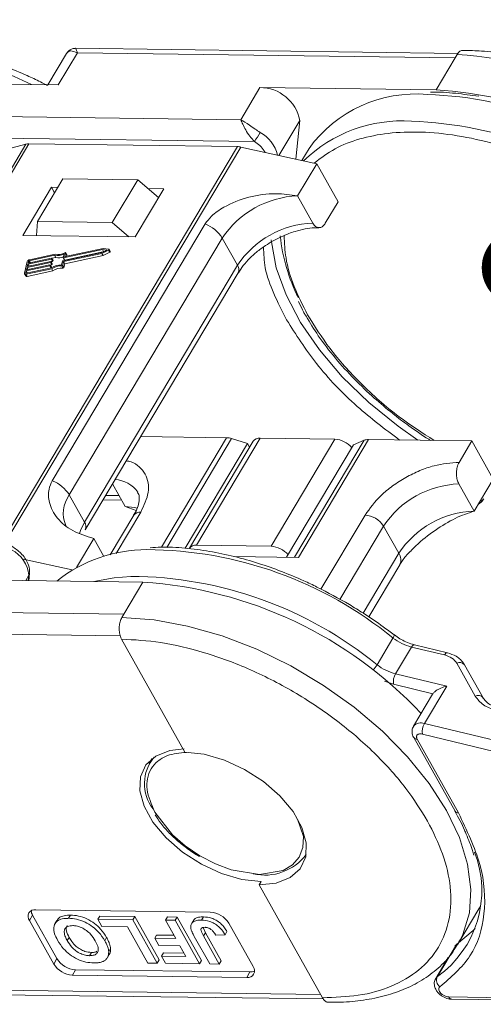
# Model space of a CAD drawing. Header units: millimetres. Extents: x 3104 to 4027, y -212 to 440.
# Tile 37 of 39: x 3854 to 3884, y 248 to 313. Entities that reach past the tile are written whole.
import ezdxf

# ---------------------------------------------------------------- set-up
doc = ezdxf.new("R2010")
doc.units = ezdxf.units.MM
doc.styles.get("Standard").update_dxf_attribs({"font": '仿宋_GB2312.ttf', "width": 0.8})
doc.dimstyles.new('ISO-25.1', dxfattribs={"dimtxt": 6, "dimasz": 5, "dimexe": 3.5, "dimexo": 0.625, "dimgap": 1.5, "dimtad": 1, "dimtoh": 1, "dimdsep": 46, "dimtxsty": 'Standard', "dimcen": 2.5, "dimadec": 0, "dimazin": 0, "dimtfac": 1, "dimtmove": 0, "dimatfit": 3, "dimfxl": 0, "dimarcsym": 0})

msp = doc.modelspace()

# ---------------------------------------------------------------- linework, layer by layer
at = {"color": 7, "linetype": 'Continuous', "lineweight": 15}
for p, q in [((3856.628, 308.398), (3857.881, 310.503)), ((3882.822, 310.467), (3857.767, 310.798)), ((3857.881, 310.503), (3882.637, 310.177)), ((3857.17, 310.454), (3855.952, 308.407)), ((3882.637, 310.177), (3881.385, 308.072)), ((3882.763, 310.387), (3882.637, 310.177)), ((3843.83, 308.567), (3856.628, 308.398)), ((3869.836, 308.224), (3868.584, 306.12)), ((3881.385, 308.072), (3869.836, 308.224)), ((3868.584, 306.12), (3842.577, 306.462)), ((3871.082, 303.775), (3872.447, 306.068)), ((3872.447, 306.068), (3872.187, 303.53)), ((3869.478, 304.693), (3842.558, 305.048)), ((3854.504, 304.512), (3839.032, 278.518)), ((3839.218, 278.515), (3854.705, 304.535)), ((3850.704, 303.527), (3854.504, 304.512)), ((3868.365, 304.354), (3852.876, 278.33)), ((3853.107, 278.306), (3868.594, 304.326)), ((3854.705, 304.535), (3868.365, 304.354)), ((3868.594, 304.326), (3873.563, 303.225)), ((3873.058, 304.239), (3872.584, 303.442)), ((3873.563, 303.225), (3872.31, 301.12)), ((3873.563, 303.225), (3874.959, 300.731)), ((3856.933, 302.243), (3855.263, 299.436)), ((3861.832, 302.178), (3856.933, 302.243)), ((3860.161, 299.372), (3861.832, 302.178)), ((3861.832, 302.178), (3863.195, 301.012)), ((3856.191, 301.687), (3854.312, 298.529)), ((3856.599, 301.681), (3856.191, 301.687)), ((3856.191, 301.687), (3856.39, 301.33)), ((3861.659, 298.432), (3863.539, 301.59)), ((3863.539, 301.59), (3862.504, 301.603)), ((3873.308, 299.339), (3872.31, 301.12)), ((3874.124, 299.328), (3874.959, 300.731)), ((3855.263, 299.436), (3855.208, 298.518)), ((3860.161, 299.372), (3855.263, 299.436)), ((3866.256, 299.286), (3856.234, 282.447)), ((3861.253, 298.438), (3860.161, 299.372)), ((3854.312, 298.529), (3861.659, 298.432)), ((3857.352, 281.518), (3867.374, 298.357)), ((3868.372, 296.576), (3867.374, 298.357)), ((3859.529, 297.607), (3856.974, 297.058)), ((3859.561, 297.674), (3857.074, 297.14)), ((3859.483, 297.417), (3859.805, 297.576)), ((3859.485, 297.357), (3859.923, 297.574)), ((3859.805, 297.576), (3859.529, 297.607)), ((3859.602, 297.476), (3859.529, 297.607)), ((3859.937, 297.632), (3859.561, 297.674)), ((3859.923, 297.574), (3860.003, 297.432)), ((3860.035, 297.48), (3859.955, 297.623)), ((3856.173, 296.976), (3854.636, 296.645)), ((3854.651, 296.709), (3856.188, 297.039)), ((3856.386, 297.232), (3854.731, 296.876)), ((3856.428, 297.301), (3854.746, 296.94)), ((3856.252, 296.833), (3856.173, 296.976)), ((3856.205, 297.028), (3856.198, 296.996)), ((3856.277, 296.854), (3856.198, 296.996)), ((3856.284, 296.892), (3856.204, 297.035)), ((3856.205, 297.034), (3856.466, 297.09)), ((3856.285, 296.885), (3856.205, 297.028)), ((3856.466, 297.09), (3856.386, 297.232)), ((3856.929, 296.868), (3859.483, 297.417)), ((3856.957, 297.069), (3857.015, 297.314)), ((3856.957, 297.062), (3857.037, 296.92)), ((3857.054, 296.915), (3856.974, 297.058)), ((3856.977, 296.818), (3859.485, 297.357)), ((3857.054, 296.915), (3859.557, 297.453)), ((3857.112, 297.38), (3857.057, 297.151)), ((3857.057, 296.676), (3859.565, 297.215)), ((3857.063, 297.14), (3857.057, 297.151)), ((3857.19, 297.251), (3857.11, 297.394)), ((3857.112, 297.38), (3857.192, 297.238)), ((3857.173, 297.161), (3857.192, 297.238)), ((3859.565, 297.215), (3859.485, 297.357)), ((3859.565, 297.215), (3860.003, 297.432)), ((3854.596, 296.817), (3854.414, 296.057)), ((3854.518, 295.989), (3856.2, 296.351)), ((3856.066, 296.532), (3854.529, 296.202)), ((3854.534, 296.053), (3856.189, 296.408)), ((3854.544, 296.265), (3856.081, 296.596)), ((3854.582, 296.424), (3854.544, 296.265)), ((3856.119, 296.754), (3854.582, 296.424)), ((3854.657, 296.29), (3854.582, 296.424)), ((3854.598, 296.487), (3856.135, 296.817)), ((3854.636, 296.645), (3854.598, 296.487)), ((3854.711, 296.511), (3854.636, 296.645)), ((3854.681, 296.836), (3854.651, 296.709)), ((3854.741, 296.728), (3854.681, 296.836)), ((3854.731, 296.876), (3854.806, 296.742)), ((3856.141, 296.398), (3856.066, 296.532)), ((3856.099, 296.584), (3856.091, 296.553)), ((3856.171, 296.41), (3856.091, 296.553)), ((3856.178, 296.449), (3856.098, 296.591)), ((3856.099, 296.59), (3856.199, 296.612)), ((3856.179, 296.442), (3856.099, 296.584)), ((3856.199, 296.612), (3856.119, 296.754)), ((3856.152, 296.806), (3856.144, 296.774)), ((3856.224, 296.632), (3856.144, 296.774)), ((3856.231, 296.671), (3856.151, 296.813)), ((3856.152, 296.812), (3856.252, 296.833)), ((3856.232, 296.664), (3856.152, 296.806)), ((3856.171, 296.41), (3856.179, 296.442)), ((3856.28, 296.208), (3856.2, 296.351)), ((3856.224, 296.632), (3856.232, 296.664)), ((3856.277, 296.854), (3856.285, 296.885)), ((3856.845, 296.603), (3856.904, 296.848)), ((3856.851, 296.532), (3856.93, 296.389)), ((3856.918, 296.573), (3856.977, 296.818)), ((3856.998, 296.431), (3856.918, 296.573)), ((3857.057, 296.676), (3856.977, 296.818)), ((3856.998, 296.431), (3857.057, 296.676)), ((3868.372, 296.576), (3858.349, 279.737)), ((3854.418, 296.016), (3854.498, 295.873)), ((3854.529, 296.202), (3854.499, 296.075)), ((3854.499, 296.075), (3854.511, 296.053)), ((3854.598, 295.847), (3854.518, 295.989)), ((3854.604, 296.068), (3854.529, 296.202)), ((3854.598, 295.847), (3856.28, 296.208)), ((3858.392, 279.236), (3868.414, 296.075)), ((3872.37, 294.193), (3872.635, 293.649)), ((3862.027, 285.343), (3867.657, 285.269)), ((3867.657, 285.269), (3863.388, 278.096)), ((3863.743, 278.08), (3867.989, 285.214)), ((3869.035, 284.897), (3864.945, 278.026)), ((3869.395, 285.039), (3865.219, 278.023)), ((3865.68, 278.224), (3869.856, 285.24)), ((3869.035, 284.897), (3867.989, 285.214)), ((3869.168, 284.658), (3869.035, 284.897)), ((3869.856, 285.24), (3874.754, 285.175)), ((3874.754, 285.175), (3870.578, 278.159)), ((3871.589, 277.439), (3875.974, 284.805)), ((3876.678, 285.099), (3872.114, 277.432)), ((3872.359, 277.428), (3876.952, 285.146)), ((3876.678, 285.099), (3875.974, 284.805)), ((3876.952, 285.146), (3883.735, 285.057)), ((3883.735, 285.057), (3882.899, 283.653)), ((3883.735, 285.057), (3885.131, 282.563)), ((3860.185, 282.248), (3861.019, 280.76)), ((3883.878, 280.458), (3882.881, 282.239)), ((3883.878, 280.458), (3885.131, 282.563)), ((3857.352, 281.518), (3858.349, 279.737)), ((3859.73, 281.483), (3860.62, 281.472)), ((3859.557, 281.193), (3860.785, 281.177)), ((3861.574, 280.192), (3860.032, 277.601)), ((3860.425, 277.689), (3862.034, 280.393)), ((3861.019, 280.76), (3861.727, 280.506)), ((3876.729, 280.199), (3873.84, 275.344)), ((3875.084, 274.67), (3877.945, 279.476)), ((3878.942, 277.695), (3877.945, 279.476)), ((3857.814, 276.765), (3858.947, 278.669)), ((3858.947, 278.669), (3859.608, 277.489)), ((3870.578, 278.159), (3865.68, 278.224)), ((3878.942, 277.695), (3876.608, 273.774)), ((3854.322, 277.312), (3857.528, 276.601)), ((3868.14, 277.484), (3872.359, 277.428)), ((3876.972, 273.526), (3879.006, 276.944)), ((3854.694, 275.897), (3854.744, 276.382)), ((3850.627, 275.951), (3862.175, 275.798)), ((3854.491, 275.9), (3854.699, 276.25)), ((3854.699, 276.25), (3854.663, 275.897)), ((3862.175, 275.798), (3860.923, 273.693)), ((3860.923, 273.693), (3836.166, 274.02)), ((3860.923, 273.693), (3860.797, 273.483)), ((3835.235, 272.618), (3860.692, 272.282)), ((3860.779, 272.069), (3864.927, 264.659)), ((3877.517, 270.386), (3878.561, 272.14)), ((3878.638, 272.341), (3878.633, 272.346)), ((3879.005, 272.094), (3878.65, 272.358)), ((3878.73, 269.795), (3879.774, 271.549)), ((3879.774, 271.549), (3881.935, 271.028)), ((3882.125, 271.174), (3879.964, 271.696)), ((3882.745, 270.48), (3883.954, 268.32)), ((3884.464, 268.225), (3883.254, 270.385)), ((3878.594, 269.105), (3878.001, 269.321)), ((3882.084, 268.986), (3878.73, 269.795)), ((3881.171, 268.483), (3878.594, 269.105)), ((3880.622, 266.531), (3882.084, 268.986)), ((3881.161, 268.468), (3879.909, 266.363)), ((3881.161, 268.468), (3881.171, 268.483)), ((3897.904, 262.362), (3880.622, 266.531)), ((3879.923, 265.613), (3882.629, 260.781)), ((3880.151, 265.506), (3882.856, 260.674)), ((3897.768, 261.672), (3880.486, 265.84)), ((3862.769, 264.234), (3862.581, 263.917)), ((3872.807, 257.831), (3872.87, 257.937)), ((3869.918, 256.177), (3869.793, 255.967)), ((3869.793, 255.967), (3873.941, 248.557)), ((3866.585, 254.17), (3855.155, 254.321)), ((3882.816, 252.064), (3884.194, 254.379)), ((3884.273, 254.517), (3884.194, 254.379)), ((3854.738, 253.619), (3854.947, 253.97)), ((3854.947, 253.97), (3856.542, 251.12)), ((3857.434, 253.973), (3857.308, 253.763)), ((3859.217, 253.702), (3859.343, 253.912)), ((3859.217, 253.702), (3859.483, 253.227)), ((3861.52, 253.671), (3859.217, 253.702)), ((3859.343, 253.912), (3861.645, 253.882)), ((3861.645, 253.882), (3861.52, 253.671)), ((3863.116, 250.821), (3861.52, 253.671)), ((3861.645, 253.882), (3863.241, 251.032)), ((3863.655, 253.643), (3863.78, 253.853)), ((3863.78, 253.853), (3864.408, 253.845)), ((3864.408, 253.845), (3864.283, 253.635)), ((3864.408, 253.845), (3866.004, 250.995)), ((3865.524, 253.68), (3865.398, 253.47)), ((3866.143, 253.859), (3866.017, 253.648)), ((3854.738, 253.619), (3856.333, 250.769)), ((3856.538, 253.623), (3856.413, 253.413)), ((3859.483, 253.227), (3861.158, 253.204)), ((3861.158, 253.204), (3862.488, 250.829)), ((3863.655, 253.643), (3864.33, 252.437)), ((3864.283, 253.635), (3863.655, 253.643)), ((3865.879, 250.785), (3864.283, 253.635)), ((3866.118, 253.161), (3866.269, 252.823)), ((3869.396, 250.597), (3867.8, 253.447)), ((3857.341, 252.514), (3857.215, 252.304)), ((3859.671, 252.298), (3859.796, 252.509)), ((3862.949, 252.455), (3863.074, 252.666)), ((3862.949, 252.455), (3863.215, 251.98)), ((3864.33, 252.437), (3862.949, 252.455)), ((3863.074, 252.666), (3864.211, 252.651)), ((3865.543, 252.573), (3866.549, 250.776)), ((3866.144, 252.612), (3866.269, 252.823)), ((3867.177, 250.768), (3866.144, 252.612)), ((3866.269, 252.823), (3867.302, 250.978)), ((3866.95, 252.657), (3867.558, 252.685)), ((3867.558, 252.685), (3867.683, 252.895)), ((3860.056, 251.786), (3859.93, 251.576)), ((3863.215, 251.98), (3864.596, 251.962)), ((3864.596, 251.962), (3864.985, 251.268)), ((3881.471, 249.942), (3882.724, 252.047)), ((3882.96, 252.321), (3882.816, 252.064)), ((3856.333, 250.769), (3856.542, 251.12)), ((3858.68, 251.315), (3858.805, 251.525)), ((3859.846, 251.185), (3859.971, 251.396)), ((3863.394, 251.289), (3863.519, 251.5)), ((3863.394, 251.289), (3863.66, 250.814)), ((3864.985, 251.268), (3863.394, 251.289)), ((3863.519, 251.5), (3864.865, 251.482)), ((3882.178, 251.199), (3881.362, 249.829)), ((3862.488, 250.829), (3863.116, 250.821)), ((3863.116, 250.821), (3863.241, 251.032)), ((3863.66, 250.814), (3865.879, 250.785)), ((3865.879, 250.785), (3866.004, 250.995)), ((3866.549, 250.776), (3867.177, 250.768)), ((3867.302, 250.978), (3867.177, 250.768)), ((3881.929, 250.943), (3882.024, 250.941)), ((3857.549, 250.046), (3857.757, 250.397)), ((3857.549, 250.046), (3868.978, 249.895)), ((3857.757, 250.397), (3869.187, 250.246)), ((3868.978, 249.895), (3869.187, 250.246)), ((3881.362, 249.828), (3881.471, 249.942)), ((3873.822, 248.771), (3845.918, 249.139)), ((3846.71, 248.835), (3874.006, 248.475)), ((3907.291, 248.28), (3882.212, 248.61)), ((3882.415, 248.461), (3907.782, 248.127))]:
    msp.add_line(p, q, dxfattribs=at)
at = {"color": 7, "linetype": 'Continuous', "lineweight": 15, "flags": 128}
for points in [[(3880.185, 285.103), (3878.895, 286.017), (3876.97, 287.586), (3875.242, 289.266), (3873.746, 291.023), (3872.511, 292.822), (3871.562, 294.628), (3870.917, 296.404), (3870.59, 298.115), (3870.579, 298.233)], [(3859.937, 297.632), (3859.947, 297.63), (3859.953, 297.625), (3859.957, 297.618), (3859.956, 297.609), (3859.952, 297.599), (3859.945, 297.59), (3859.935, 297.581), (3859.923, 297.574)], [(3856.188, 297.039), (3856.192, 297.04), (3856.196, 297.04), (3856.199, 297.039), (3856.202, 297.038), (3856.204, 297.036), (3856.205, 297.034), (3856.206, 297.031), (3856.205, 297.028)], [(3856.974, 297.058), (3856.97, 297.057), (3856.966, 297.057), (3856.963, 297.058), (3856.96, 297.059), (3856.958, 297.061), (3856.957, 297.064), (3856.956, 297.066), (3856.957, 297.069)], [(3857.057, 297.151), (3857.056, 297.148), (3857.057, 297.145), (3857.058, 297.143), (3857.06, 297.141), (3857.063, 297.14), (3857.066, 297.139), (3857.07, 297.139), (3857.074, 297.14)], [(3857.058, 297.396), (3857.069, 297.4), (3857.079, 297.403), (3857.09, 297.404), (3857.098, 297.403), (3857.105, 297.399), (3857.11, 297.394), (3857.112, 297.388), (3857.112, 297.38)], [(3857.192, 297.238), (3857.192, 297.245), (3857.19, 297.251)], [(3860.003, 297.432), (3860.015, 297.439), (3860.025, 297.447), (3860.032, 297.457), (3860.036, 297.466), (3860.036, 297.475), (3860.035, 297.48)], [(3856.081, 296.596), (3856.085, 296.596), (3856.089, 296.596), (3856.093, 296.596), (3856.095, 296.594), (3856.097, 296.592), (3856.099, 296.59), (3856.099, 296.587), (3856.099, 296.584)], [(3856.135, 296.817), (3856.139, 296.818), (3856.142, 296.818), (3856.146, 296.817), (3856.148, 296.816), (3856.151, 296.814), (3856.152, 296.812), (3856.152, 296.809), (3856.152, 296.806)], [(3856.168, 296.404), (3856.17, 296.407), (3856.171, 296.41)], [(3854.518, 295.989), (3854.494, 295.986), (3854.471, 295.986), (3854.452, 295.99), (3854.435, 295.998), (3854.423, 296.009), (3854.415, 296.023), (3854.412, 296.039), (3854.414, 296.057)], [(3854.499, 296.075), (3854.498, 296.069), (3854.499, 296.064), (3854.502, 296.059), (3854.506, 296.056), (3854.511, 296.053), (3854.518, 296.052), (3854.525, 296.052), (3854.534, 296.053)], [(3861.805, 280.653), (3861.623, 280.697), (3861.019, 280.76)], [(3858.349, 279.737), (3858.086, 279.189), (3858.021, 278.983)], [(3854.744, 276.382), (3854.731, 276.322), (3854.699, 276.25)], [(3858.96, 275.841), (3860.299, 276.087), (3861.388, 276.182)], [(3860.797, 273.483), (3862.902, 273.329), (3865.105, 272.925), (3867.363, 272.278), (3869.63, 271.402), (3871.858, 270.314), (3874.004, 269.037), (3876.023, 267.597), (3877.874, 266.023), (3879.519, 264.346), (3880.926, 262.602), (3882.065, 260.826), (3882.913, 259.054), (3883.453, 257.321), (3883.673, 255.663), (3883.571, 254.115), (3883.146, 252.707), (3882.96, 252.321)], [(3879.774, 271.549), (3879.816, 271.611), (3879.859, 271.658), (3879.902, 271.687), (3879.943, 271.698), (3879.964, 271.696)], [(3882.125, 271.174), (3882.104, 271.177), (3882.063, 271.166), (3882.02, 271.136), (3881.977, 271.09), (3881.935, 271.028)], [(3869.918, 256.177), (3868.656, 256.319), (3867.325, 256.706), (3866.004, 257.314), (3864.769, 258.108), (3863.692, 259.044), (3862.835, 260.065), (3862.248, 261.112), (3861.966, 262.126), (3862.005, 263.046), (3862.362, 263.82), (3863.016, 264.402), (3863.931, 264.759), (3864.884, 264.869)], [(3864.927, 264.659), (3866.189, 264.517), (3867.52, 264.131), (3868.841, 263.522), (3870.076, 262.728), (3871.154, 261.793), (3872.01, 260.772), (3872.597, 259.724), (3872.879, 258.71), (3872.841, 257.79), (3872.484, 257.016), (3871.829, 256.434), (3870.914, 256.077), (3869.793, 255.967)], [(3872.297, 260.266), (3872.687, 259.125), (3872.663, 258.41), (3872.424, 257.774), (3871.979, 257.261), (3871.362, 256.898), (3869.822, 256.638), (3867.966, 256.943), (3866.931, 257.328), (3865.901, 257.86), (3864.941, 258.512), (3864.11, 259.238), (3862.956, 260.724), (3862.956, 260.724)], [(3882.724, 252.047), (3883.82, 252.959), (3883.951, 253.098)], [(3882.724, 252.047), (3882.638, 251.967), (3882.615, 251.934)]]:
    msp.add_lwpolyline(points, dxfattribs=at)
at = {"color": 7, "linetype": 'Continuous', "lineweight": 15}
for centre, radius, start, end in [((3844.268, 286.981), 23.921, 63.68222, 87.74889), ((3881.059, 283.158), 27.282, 43.0614, 86.42022), ((3869.856, 305.59), 2.635, 10.46334, 90.43159), ((3879.735, 281.141), 26.982, 50.36006, 86.4947), ((3880.045, 299.182), 8.625, 84.82588, 144.10549), ((3879.873, 281.708), 26.081, 50.9348, 87.91129), ((3879.152, 296.794), 9.246, 86.11186, 134.25055), ((3878.829, 279.954), 26.081, 50.9348, 87.91129), ((3862.372, 309.732), 8.711, 324.66196, 329.24799), ((3868.824, 303.322), 2.212, 12.3939, 62.13915), ((3854.688, 303.773), 0.762, 88.71486, 103.94659), ((3868.343, 303.223), 1.132, 77.19266, 88.88778), ((3872.509, 294.975), 6.148, 91.85146, 146.63211), ((3865.422, 297.143), 2.299, 31.86296, 68.72336), ((3873.506, 293.194), 6.148, 91.85146, 146.63211), ((3882.63, 299.673), 11.515, 185.81468, 206.9661), ((3854.781, 296.744), 0.199, 100.13345, 158.28269), ((3856.167, 297.009), 0.0332, 280.13345, 338.28269), ((3856.59, 298.127), 0.918, 257.21693, 297.64361), ((3856.63, 298.101), 0.825, 255.81963, 301.24295), ((3856.666, 297.93), 0.864, 256.65483, 290.57082), ((3857.049, 296.929), 0.0147, 219.38216, 291.31431), ((3854.743, 296.811), 0.0664, 100.13345, 158.28269), ((3856.06, 296.565), 0.0332, 280.13345, 338.28269), ((3856.114, 296.787), 0.0332, 280.13345, 338.28269), ((3856.17, 296.444), 0.00928, 343.83362, 27.82236), ((3856.827, 295.457), 1.145, 89.11156, 123.86502), ((3856.193, 296.644), 0.0332, 280.13345, 338.28269), ((3856.771, 295.557), 0.978, 85.32254, 125.72777), ((3856.223, 296.666), 0.00928, 343.83362, 27.82236), ((3856.247, 296.866), 0.0332, 280.13345, 338.28269), ((3856.851, 295.415), 0.978, 85.32254, 125.72777), ((3856.276, 296.888), 0.00928, 343.83362, 27.82236), ((3856.856, 296.598), 0.0666, 265.08198, 338.22439), ((3856.934, 296.835), 0.0332, 100.13345, 158.28269), ((3856.936, 296.455), 0.0666, 265.08198, 338.22439), ((3867.986, 296.29), 0.48, 333.29813, 36.49761), ((3854.566, 295.929), 0.0882, 219.38216, 291.31431), ((3867.627, 284.059), 1.21, 72.60466, 88.58202), ((3869.8, 284.74), 0.503, 83.62421, 143.5489), ((3874.662, 283.629), 1.549, 39.39998, 86.5962), ((3876.929, 284.454), 0.692, 88.08646, 111.31749), ((3855.4, 280.305), 2.299, 31.86296, 68.72336), ((3860.266, 280.62), 1.903, 34.29758, 87.55752), ((3883.079, 276.094), 6.148, 91.85146, 146.63211), ((3858.925, 280.33), 1.971, 142.93475, 204.26513), ((3884.19, 281.48), 0.386, 280.55629, 327.76792), ((3861.978, 279.893), 0.503, 83.62421, 143.5489), ((3876.639, 278.665), 1.537, 31.84726, 86.63631), ((3884.076, 274.313), 6.148, 91.85146, 146.63211), ((3857.933, 279.448), 0.506, 336.16518, 34.75455), ((3865.624, 277.724), 0.503, 83.62421, 143.5489), ((3852.645, 276.073), 2.062, 4.91796, 63.30134), ((3862.464, 268.358), 9.578, 90.19003, 128.31957), ((3862.294, 252.211), 25.726, 50.7766, 89.69223), ((3870.476, 276.593), 1.569, 39.72824, 86.26793), ((3878.318, 277.263), 0.759, 335.12688, 34.66887), ((3861.25, 250.457), 25.726, 50.7766, 89.69223), ((3860.41, 248.438), 27.417, 43.1729, 86.30873), ((3878.343, 272.339), 0.295, 317.73122, 0.56961), ((3880.581, 274.743), 3.295, 232.19976, 255.82176), ((3882.943, 270.127), 0.405, 39.60984, 119.20492), ((3875.211, 271.792), 2.701, 319.15957, 328.63949), ((3879.537, 272.989), 3.295, 232.19976, 255.82176), ((3879.675, 269.251), 1.091, 150.04447, 187.67799), ((3884.152, 267.967), 0.405, 39.60982, 119.20492), ((3880.384, 265.943), 0.634, 67.95947, 138.78612), ((3881.567, 265.986), 1.091, 150.04447, 187.67799), ((3880.13, 265.757), 0.252, 215.21711, 274.84263), ((3864.983, 262.589), 2.708, 139.73938, 217.56912), ((3882.835, 260.925), 0.251, 214.93658, 274.86713), ((3870.164, 259.979), 3.384, 257.01538, 323.15311), ((3877.437, 255.594), 6.944, 305.51899, 21.2394), ((3855.08, 253.891), 0.437, 80.0385, 218.45582), ((3855.491, 254.302), 0.637, 183.53369, 211.34635), ((3866.495, 252.636), 1.537, 31.84726, 86.63631), ((3857.848, 251.931), 1.537, 211.84726, 266.63631), ((3857.639, 251.58), 1.537, 211.84726, 266.63631), ((3869.054, 250.325), 0.437, 260.0385, 38.45582), ((3869.219, 250.882), 0.637, 267.14035, 294.94614), ((3881.966, 249.714), 0.545, 155.24274, 232.9685), ((3882.439, 248.707), 0.246, 202.94294, 264.22845)]:
    msp.add_arc(centre, radius, start, end, dxfattribs=at)
for points, knots in [([(3855.92, 308.354), (3855.77, 308.438), (3855.338, 308.677), (3854.409, 309.096), (3853.136, 309.633), (3851.615, 310.162), (3850.035, 310.605), (3848.417, 310.933), (3846.93, 311.131), (3846.02, 311.148), (3845.627, 311.156)], [0, 0, 0, 0, 0.044532, 0.128331, 0.266735, 0.409213, 0.560805, 0.717582, 0.878061, 1, 1, 1, 1]), ([(3857.881, 310.503), (3857.722, 310.566), (3857.475, 310.663), (3857.254, 310.584), (3857.174, 310.454), (3857.139, 310.395)], [0, 0, 0, 0, 0.498413, 0.772928, 1, 1, 1, 1]), ([(3857.765, 310.798), (3857.692, 310.793), (3857.568, 310.784), (3857.36, 310.685), (3857.265, 310.575), (3857.214, 310.515)], [0, 0, 0, 0, 0.389383, 0.666862, 1, 1, 1, 1]), ([(3857.767, 310.791), (3857.766, 310.793), (3857.765, 310.82), (3857.792, 310.726), (3857.851, 310.578), (3857.881, 310.503)], [0, 0, 0, 0, 0.044563, 0.521846, 1, 1, 1, 1]), ([(3883.182, 310.663), (3883.136, 310.663), (3883.025, 310.665), (3882.878, 310.556), (3882.795, 310.435), (3882.763, 310.387)], [0, 0, 0, 0, 0.29921, 0.721934, 1, 1, 1, 1]), ([(3895.127, 306.965), (3894.431, 307.358), (3893.453, 307.911), (3891.966, 308.605), (3890.69, 309.137), (3889.17, 309.667), (3887.59, 310.11), (3885.971, 310.438), (3884.484, 310.635), (3883.575, 310.653), (3883.182, 310.661)], [0, 0, 0, 0, 0.178285, 0.250353, 0.369383, 0.491915, 0.622286, 0.757117, 0.895131, 1, 1, 1, 1]), ([(3884.184, 307.65), (3883.678, 307.722), (3882.623, 307.872), (3881.571, 307.942), (3881.05, 307.914), (3881.028, 307.913)], [0, 0, 0, 0, 0.4691466, 0.9780858, 1, 1, 1, 1]), ([(3868.584, 306.12), (3868.767, 306.013), (3869.053, 305.848), (3869.503, 305.517), (3869.747, 305.352), (3869.858, 305.278)], [0, 0, 0, 0, 0.498413, 0.772928, 1, 1, 1, 1]), ([(3869.478, 304.693), (3869.375, 304.802), (3869.158, 305.034), (3868.905, 305.445), (3868.705, 305.831), (3868.624, 306.023), (3868.584, 306.12)], [0, 0, 0, 0, 0.23435, 0.498195, 0.748869, 1, 1, 1, 1]), ([(3873.4, 303.277), (3873.837, 303.609), (3874.695, 304.26), (3876.355, 304.897), (3878.241, 305.273), (3880.389, 305.355), (3882.763, 305.121), (3885.281, 304.561), (3887.843, 303.691), (3890.343, 302.549), (3892.705, 301.209), (3894.127, 300.171), (3894.824, 299.663)], [0, 0, 0, 0, 0.0997786, 0.1957797, 0.2917808, 0.3915594, 0.4940254, 0.5978899, 0.7017543, 0.8042203, 0.9039989, 1, 1, 1, 1]), ([(3870.175, 303.976), (3870.158, 304.013), (3870.09, 304.163), (3869.851, 304.424), (3869.6, 304.605), (3869.478, 304.693)], [0, 0, 0, 0, 0.142722, 0.582056, 1, 1, 1, 1]), ([(3872.31, 301.12), (3871.841, 301.191), (3870.814, 301.345), (3869.096, 301.102), (3867.649, 300.529), (3866.691, 299.875), (3866.383, 299.458), (3866.256, 299.286)], [0, 0, 0, 0, 0.219162, 0.4791659, 0.7354888, 0.890617, 1, 1, 1, 1]), ([(3870.716, 298.179), (3871.054, 298.35), (3871.529, 298.591), (3872.236, 298.829), (3872.808, 298.968), (3873.339, 299.043), (3873.61, 299.033), (3873.702, 299.03)], [0, 0, 0, 0, 0.329174, 0.461516, 0.675703, 0.889596, 1, 1, 1, 1]), ([(3874.124, 299.328), (3874.073, 299.257), (3873.97, 299.115), (3873.776, 299.028), (3873.58, 299.05), (3873.418, 299.166), (3873.339, 299.29), (3873.308, 299.339)], [0, 0, 0, 0, 0.214694, 0.429388, 0.644082, 0.858775, 1, 1, 1, 1]), ([(3872.967, 293.332), (3872.654, 293.95), (3872.015, 295.212), (3871.496, 296.967), (3871.448, 298.03), (3871.427, 298.51)], [0, 0, 0, 0, 0.345534, 0.704664, 1, 1, 1, 1]), ([(3868.43, 296.077), (3868.528, 296.236), (3868.724, 296.555), (3869.152, 297.02), (3869.642, 297.462), (3870.158, 297.85), (3870.543, 298.077), (3870.716, 298.179)], [0, 0, 0, 0, 0.214222, 0.430158, 0.6113, 0.825285, 1, 1, 1, 1]), ([(3871.591, 292.996), (3870.995, 294.16), (3870.141, 295.828), (3870.093, 297.32), (3870.078, 297.772)], [0, 0, 0, 0, 0.6973814, 1, 1, 1, 1]), ([(3872.635, 293.649), (3872.663, 293.589), (3872.725, 293.453), (3872.815, 293.317), (3872.865, 293.242)], [0, 0, 0, 0, 0.446614, 1, 1, 1, 1]), ([(3872.865, 293.242), (3873.122, 292.813), (3873.676, 291.887), (3874.751, 290.5), (3875.985, 289.132), (3877.258, 287.919), (3878.46, 286.905), (3879.656, 286.004), (3880.491, 285.42), (3880.981, 285.117), (3881.021, 285.092)], [0, 0, 0, 0, 0.1438907, 0.3105339, 0.4725374, 0.623414, 0.7536871, 0.8609342, 0.9887003, 1, 1, 1, 1]), ([(3881.258, 285.089), (3880.478, 285.594), (3878.731, 286.722), (3876.425, 288.789), (3874.375, 291.059), (3873.428, 292.589), (3872.967, 293.332)], [0, 0, 0, 0, 0.219901, 0.4921, 0.753435, 1, 1, 1, 1]), ([(3878.992, 285.119), (3878.041, 285.836), (3875.997, 287.377), (3873.438, 290.089), (3872.201, 292.035), (3871.591, 292.996)], [0, 0, 0, 0, 0.30584, 0.657219, 1, 1, 1, 1]), ([(3862.034, 280.393), (3862.242, 280.835), (3862.563, 281.515), (3862.539, 282.338), (3862.35, 282.91), (3861.954, 283.36), (3861.55, 283.679), (3861.189, 283.734), (3861.079, 283.751)], [0, 0, 0, 0, 0.293282, 0.451161, 0.61239, 0.773619, 0.931498, 1, 1, 1, 1]), ([(3882.899, 283.653), (3882.358, 283.613), (3881.525, 283.552), (3880.314, 283.127), (3879.391, 282.683), (3878.53, 282.128), (3877.534, 281.318), (3877.047, 280.64), (3876.729, 280.199)], [0, 0, 0, 0, 0.239457, 0.368361, 0.5, 0.631639, 0.760543, 1, 1, 1, 1]), ([(3882.881, 282.239), (3882.84, 282.327), (3882.76, 282.503), (3882.712, 282.837), (3882.728, 283.177), (3882.798, 283.459), (3882.87, 283.598), (3882.899, 283.653)], [0, 0, 0, 0, 0.214694, 0.429388, 0.644082, 0.858775, 1, 1, 1, 1]), ([(3856.234, 282.447), (3856.15, 282.265), (3855.933, 281.791), (3856.007, 280.916), (3856.509, 279.958), (3857.515, 279.108), (3858.466, 278.817), (3858.947, 278.669)], [0, 0, 0, 0, 0.109672, 0.284648, 0.519248, 0.75632, 1, 1, 1, 1]), ([(3861.825, 281.681), (3861.854, 281.638), (3861.927, 281.526), (3861.954, 281.254), (3861.874, 280.83), (3861.745, 280.461), (3861.591, 280.237), (3861.558, 280.19)], [0, 0, 0, 0, 0.169767, 0.442992, 0.691877, 0.935537, 1, 1, 1, 1]), ([(3884.155, 280.923), (3884.212, 280.952), (3884.336, 281.014), (3884.427, 281.136), (3884.475, 281.201)], [0, 0, 0, 0, 0.466669, 1, 1, 1, 1]), ([(3879.723, 277.828), (3879.834, 277.948), (3880.305, 278.455), (3881.329, 279.232), (3882.667, 280.054), (3883.47, 280.322), (3883.878, 280.458)], [0, 0, 0, 0, 0.092313, 0.38999, 0.690803, 1, 1, 1, 1]), ([(3854.721, 276.386), (3854.732, 276.431), (3854.787, 276.642), (3854.668, 276.99), (3854.456, 277.38), (3854.126, 277.78), (3853.794, 278.011), (3853.585, 278.155)], [0, 0, 0, 0, 0.068968, 0.327334, 0.506759, 0.690615, 1, 1, 1, 1]), ([(3875.705, 274.333), (3875.002, 274.731), (3874.017, 275.288), (3872.521, 275.987), (3871.243, 276.522), (3869.72, 277.058), (3868.14, 277.504), (3866.52, 277.845), (3864.909, 278.048), (3863.609, 278.125), (3862.885, 278.077), (3862.657, 278.062)], [0, 0, 0, 0, 0.163115, 0.228664, 0.336963, 0.448378, 0.566846, 0.689283, 0.814509, 0.941662, 1, 1, 1, 1]), ([(3879.019, 276.948), (3879.042, 276.992), (3879.16, 277.213), (3879.402, 277.527), (3879.655, 277.777), (3879.714, 277.836)], [0, 0, 0, 0, 0.162265, 0.802359, 1, 1, 1, 1]), ([(3878.629, 272.341), (3878.396, 272.52), (3877.749, 273.018), (3876.769, 273.684), (3876.011, 274.146), (3875.705, 274.333)], [0, 0, 0, 0, 0.250963, 0.697566, 1, 1, 1, 1]), ([(3860.797, 273.483), (3860.755, 273.396), (3860.67, 273.223), (3860.613, 272.89), (3860.62, 272.55), (3860.682, 272.266), (3860.751, 272.125), (3860.779, 272.069)], [0, 0, 0, 0, 0.214694, 0.429388, 0.644082, 0.858775, 1, 1, 1, 1]), ([(3860.779, 272.069), (3861.621, 272.02), (3863.358, 271.919), (3866.235, 271.232), (3869.256, 270.115), (3872.266, 268.558), (3875.07, 266.655), (3877.493, 264.532), (3879.469, 262.331), (3880.386, 260.853), (3880.831, 260.135)], [0, 0, 0, 0, 0.116516, 0.2400113, 0.3686408, 0.5, 0.6313592, 0.7599887, 0.883484, 1, 1, 1, 1]), ([(3879.962, 271.702), (3879.92, 271.711), (3879.74, 271.748), (3879.408, 271.875), (3879.135, 272.023), (3879.005, 272.094)], [0, 0, 0, 0, 0.134775, 0.58549, 1, 1, 1, 1]), ([(3883.222, 270.429), (3883.151, 270.531), (3883.015, 270.722), (3882.658, 270.997), (3882.329, 271.106), (3882.125, 271.174)], [0, 0, 0, 0, 0.2993867, 0.5662075, 1, 1, 1, 1]), ([(3881.935, 271.028), (3882.112, 270.969), (3882.465, 270.852), (3882.652, 270.604), (3882.745, 270.48)], [0, 0, 0, 0, 0.50287, 1, 1, 1, 1]), ([(3882.084, 268.986), (3882.082, 268.986), (3882.021, 268.971), (3881.824, 268.916), (3881.547, 268.795), (3881.29, 268.624), (3881.208, 268.527), (3881.171, 268.483)], [0, 0, 0, 0, 0.005392, 0.158986, 0.523434, 0.782178, 1, 1, 1, 1]), ([(3883.954, 268.32), (3884.11, 268.114), (3884.422, 267.7), (3885.009, 267.505), (3885.305, 267.407)], [0, 0, 0, 0, 0.49713, 1, 1, 1, 1]), ([(3885.495, 267.553), (3885.29, 267.621), (3884.962, 267.727), (3884.617, 267.992), (3884.495, 268.174), (3884.431, 268.269)], [0, 0, 0, 0, 0.4458675, 0.7106079, 1, 1, 1, 1]), ([(3879.918, 266.354), (3879.891, 266.312), (3879.812, 266.187), (3879.805, 265.928), (3879.855, 265.72), (3879.92, 265.624), (3879.927, 265.614)], [0, 0, 0, 0, 0.188448, 0.563489, 0.951812, 1, 1, 1, 1]), ([(3880.151, 265.506), (3880.138, 265.534), (3880.111, 265.589), (3880.101, 265.667), (3880.114, 265.737), (3880.152, 265.793), (3880.211, 265.834), (3880.29, 265.856), (3880.383, 265.86), (3880.452, 265.847), (3880.486, 265.84)], [0, 0, 0, 0, 0.125146, 0.250008, 0.375298, 0.500008, 0.625298, 0.750008, 0.875147, 1, 1, 1, 1]), ([(3862.956, 260.724), (3862.734, 261.23), (3862.393, 262.008), (3862.444, 262.937), (3862.677, 263.575), (3863.127, 264.083), (3863.843, 264.535), (3864.584, 264.601), (3865.03, 264.641)], [0, 0, 0, 0, 0.250551, 0.385427, 0.523166, 0.660904, 0.79578, 1, 1, 1, 1]), ([(3882.622, 260.781), (3882.854, 260.366), (3883.137, 259.86), (3883.323, 259.366), (3883.356, 259.277)], [0, 0, 0, 0, 0.8195963, 1, 1, 1, 1]), ([(3862.987, 260.552), (3863.098, 260.369), (3863.352, 259.953), (3863.753, 259.494), (3864.035, 259.231), (3864.09, 259.18)], [0, 0, 0, 0, 0.385582, 0.880565, 1, 1, 1, 1]), ([(3880.831, 260.135), (3881.188, 259.419), (3881.925, 257.943), (3882.402, 255.762), (3882.339, 253.671), (3881.639, 251.815), (3880.342, 250.314), (3878.535, 249.261), (3876.39, 248.64), (3874.742, 248.584), (3873.941, 248.557)], [0, 0, 0, 0, 0.116516, 0.240011, 0.368641, 0.5, 0.631359, 0.759989, 0.883484, 1, 1, 1, 1]), ([(3882.856, 260.674), (3883.397, 259.534), (3884.499, 257.214), (3884.703, 253.981), (3883.853, 251.176), (3882.367, 249.904), (3881.637, 249.279)], [0, 0, 0, 0, 0.24562, 0.5, 0.75438, 1, 1, 1, 1]), ([(3864.09, 259.18), (3864.208, 259.065), (3864.521, 258.762), (3865.114, 258.293), (3865.613, 257.977), (3865.872, 257.813)], [0, 0, 0, 0, 0.225939, 0.598114, 1, 1, 1, 1]), ([(3883.356, 259.277), (3883.514, 258.915), (3883.719, 258.445), (3883.828, 257.996), (3883.853, 257.893)], [0, 0, 0, 0, 0.77149, 1, 1, 1, 1]), ([(3856.58, 252.326), (3856.507, 252.469), (3856.361, 252.757), (3856.299, 253.181), (3856.441, 253.52), (3856.77, 253.719), (3857.088, 253.761), (3857.274, 253.763), (3857.308, 253.763)], [0, 0, 0, 0, 0.191632, 0.384748, 0.597539, 0.779434, 0.95988, 1, 1, 1, 1]), ([(3856.563, 253.61), (3856.576, 253.649), (3856.626, 253.794), (3856.904, 253.924), (3857.213, 253.972), (3857.4, 253.973), (3857.434, 253.973)], [0, 0, 0, 0, 0.142638, 0.530129, 0.914533, 1, 1, 1, 1]), ([(3857.308, 253.763), (3857.478, 253.752), (3857.819, 253.73), (3858.377, 253.538), (3858.884, 253.232), (3859.349, 252.808), (3859.552, 252.486), (3859.671, 252.298)], [0, 0, 0, 0, 0.192376, 0.386627, 0.570921, 0.749918, 1, 1, 1, 1]), ([(3857.434, 253.973), (3857.603, 253.963), (3857.944, 253.941), (3858.502, 253.749), (3859.009, 253.442), (3859.475, 253.018), (3859.678, 252.696), (3859.796, 252.509)], [0, 0, 0, 0, 0.192376, 0.386627, 0.570921, 0.749918, 1, 1, 1, 1]), ([(3865.537, 253.671), (3865.555, 253.696), (3865.612, 253.782), (3865.829, 253.847), (3866.034, 253.855), (3866.143, 253.859)], [0, 0, 0, 0, 0.168914, 0.56305, 1, 1, 1, 1]), ([(3866.143, 253.859), (3866.318, 253.844), (3866.589, 253.822), (3866.985, 253.644), (3867.289, 253.424), (3867.522, 253.162), (3867.634, 252.976), (3867.683, 252.895)], [0, 0, 0, 0, 0.294754, 0.457598, 0.620446, 0.836095, 1, 1, 1, 1]), ([(3857.576, 253.288), (3857.458, 253.279), (3857.232, 253.262), (3857.051, 253.09), (3856.999, 252.846), (3857.074, 252.575), (3857.174, 252.383), (3857.215, 252.304)], [0, 0, 0, 0, 0.223014, 0.426715, 0.599743, 0.8345, 1, 1, 1, 1]), ([(3857.341, 252.514), (3857.27, 252.657), (3857.155, 252.891), (3857.125, 253.162), (3857.191, 253.253), (3857.214, 253.283)], [0, 0, 0, 0, 0.510506, 0.835715, 1, 1, 1, 1]), ([(3859.053, 252.288), (3858.963, 252.432), (3858.816, 252.669), (3858.484, 252.975), (3858.148, 253.169), (3857.829, 253.273), (3857.651, 253.283), (3857.576, 253.288)], [0, 0, 0, 0, 0.300079, 0.491507, 0.683928, 0.866896, 1, 1, 1, 1]), ([(3865.311, 253.113), (3865.308, 253.198), (3865.301, 253.368), (3865.45, 253.544), (3865.698, 253.639), (3865.907, 253.645), (3866.017, 253.648)], [0, 0, 0, 0, 0.249405, 0.499779, 0.737005, 1, 1, 1, 1]), ([(3865.543, 252.573), (3865.523, 252.608), (3865.484, 252.679), (3865.434, 252.778), (3865.391, 252.869), (3865.359, 252.951), (3865.328, 253.033), (3865.317, 253.087), (3865.311, 253.113)], [0, 0, 0, 0, 0.195253, 0.390637, 0.541833, 0.693381, 0.846202, 1, 1, 1, 1]), ([(3866.243, 253.174), (3866.188, 253.172), (3866.101, 253.169), (3866.011, 253.125), (3865.97, 253.058), (3865.996, 252.884), (3866.079, 252.731), (3866.144, 252.612)], [0, 0, 0, 0, 0.18477, 0.299721, 0.415218, 0.548197, 1, 1, 1, 1]), ([(3866.017, 253.648), (3866.192, 253.634), (3866.464, 253.612), (3866.859, 253.433), (3867.164, 253.213), (3867.397, 252.951), (3867.509, 252.765), (3867.558, 252.685)], [0, 0, 0, 0, 0.294754, 0.457598, 0.620446, 0.836095, 1, 1, 1, 1]), ([(3866.667, 253.012), (3866.642, 253.031), (3866.592, 253.068), (3866.511, 253.113), (3866.429, 253.145), (3866.357, 253.163), (3866.295, 253.172), (3866.26, 253.173), (3866.243, 253.174)], [0, 0, 0, 0, 0.189934, 0.385839, 0.560405, 0.742121, 0.870181, 1, 1, 1, 1]), ([(3858.805, 251.525), (3858.664, 251.538), (3858.426, 251.56), (3858.068, 251.725), (3857.762, 251.944), (3857.517, 252.22), (3857.397, 252.421), (3857.341, 252.514)], [0, 0, 0, 0, 0.243708, 0.411455, 0.579081, 0.803429, 1, 1, 1, 1]), ([(3859.796, 252.509), (3859.816, 252.473), (3859.855, 252.402), (3859.906, 252.295), (3859.954, 252.189), (3859.998, 252.067), (3860.04, 251.931), (3860.05, 251.835), (3860.056, 251.786)], [0, 0, 0, 0, 0.144333, 0.288896, 0.43326, 0.578073, 0.787796, 1, 1, 1, 1]), ([(3866.95, 252.657), (3866.939, 252.674), (3866.917, 252.71), (3866.882, 252.763), (3866.845, 252.817), (3866.799, 252.876), (3866.744, 252.944), (3866.693, 252.989), (3866.667, 253.012)], [0, 0, 0, 0, 0.146273, 0.292648, 0.438947, 0.585584, 0.790322, 1, 1, 1, 1]), ([(3858.954, 250.84), (3858.784, 250.851), (3858.443, 250.873), (3857.884, 251.069), (3857.373, 251.378), (3856.904, 251.809), (3856.699, 252.136), (3856.58, 252.326)], [0, 0, 0, 0, 0.190951, 0.383806, 0.567202, 0.749158, 1, 1, 1, 1]), ([(3857.215, 252.304), (3857.304, 252.159), (3857.448, 251.926), (3857.767, 251.626), (3858.083, 251.44), (3858.403, 251.333), (3858.589, 251.321), (3858.68, 251.315)], [0, 0, 0, 0, 0.30115, 0.485556, 0.671153, 0.838464, 1, 1, 1, 1]), ([(3858.68, 251.315), (3858.79, 251.321), (3858.991, 251.333), (3859.179, 251.466), (3859.266, 251.662), (3859.226, 251.948), (3859.115, 252.167), (3859.053, 252.288)], [0, 0, 0, 0, 0.206921, 0.375523, 0.544118, 0.748218, 1, 1, 1, 1]), ([(3859.671, 252.298), (3859.69, 252.262), (3859.73, 252.191), (3859.781, 252.085), (3859.829, 251.978), (3859.873, 251.857), (3859.914, 251.721), (3859.925, 251.624), (3859.93, 251.576)], [0, 0, 0, 0, 0.144333, 0.288896, 0.43326, 0.578073, 0.787796, 1, 1, 1, 1]), ([(3860.056, 251.786), (3860.055, 251.723), (3860.053, 251.594), (3860.013, 251.468), (3859.976, 251.407), (3859.97, 251.397)], [0, 0, 0, 0, 0.448018, 0.906469, 1, 1, 1, 1]), ([(3874.339, 248.273), (3874.473, 248.267), (3875.145, 248.237), (3876.286, 248.335), (3877.743, 248.579), (3879.095, 249.001), (3880.332, 249.592), (3881.427, 250.369), (3882.342, 251.282), (3882.761, 252.011), (3882.961, 252.357)], [0, 0, 0, 0, 0.0335802, 0.1682893, 0.304412, 0.4419288, 0.5811384, 0.7227666, 0.8682805, 1, 1, 1, 1]), ([(3859.154, 251.6), (3859.123, 251.581), (3859.033, 251.527), (3858.895, 251.526), (3858.805, 251.525)], [0, 0, 0, 0, 0.342803, 1, 1, 1, 1]), ([(3859.93, 251.576), (3859.93, 251.512), (3859.929, 251.383), (3859.878, 251.241), (3859.818, 251.134), (3859.755, 251.06), (3859.678, 250.993), (3859.613, 250.959), (3859.579, 250.943)], [0, 0, 0, 0, 0.234577, 0.474616, 0.602394, 0.731366, 0.864712, 1, 1, 1, 1]), ([(3859.579, 250.943), (3859.549, 250.93), (3859.488, 250.904), (3859.387, 250.878), (3859.285, 250.858), (3859.179, 250.847), (3859.069, 250.839), (3858.992, 250.84), (3858.954, 250.84)], [0, 0, 0, 0, 0.173824, 0.348753, 0.509989, 0.671947, 0.83568, 1, 1, 1, 1]), ([(3881.373, 249.822), (3881.346, 249.779), (3881.266, 249.653), (3881.255, 249.392), (3881.335, 249.133), (3881.48, 248.916), (3881.639, 248.757), (3881.765, 248.674), (3881.818, 248.64)], [0, 0, 0, 0, 0.107589, 0.31881, 0.537513, 0.693411, 0.871699, 1, 1, 1, 1]), ([(3881.637, 249.279), (3881.617, 249.262), (3881.577, 249.228), (3881.555, 249.152), (3881.56, 249.066), (3881.59, 249.004), (3881.605, 248.972)], [0, 0, 0, 0, 0.249218, 0.499946, 0.749226, 1, 1, 1, 1]), ([(3873.941, 248.557), (3873.991, 248.486), (3874.09, 248.345), (3874.236, 248.256), (3874.32, 248.268), (3874.339, 248.27)], [0, 0, 0, 0, 0.436265, 0.872529, 1, 1, 1, 1]), ([(3881.605, 248.972), (3881.635, 248.927), (3881.682, 248.858), (3881.78, 248.774), (3881.864, 248.717), (3881.955, 248.67), (3882.075, 248.624), (3882.158, 248.616), (3882.212, 248.61)], [0, 0, 0, 0, 0.239443, 0.369379, 0.5, 0.629936, 0.760557, 1, 1, 1, 1]), ([(3881.818, 248.64), (3881.941, 248.581), (3882.111, 248.5), (3882.316, 248.461), (3882.389, 248.466), (3882.414, 248.468)], [0, 0, 0, 0, 0.63448, 0.877804, 1, 1, 1, 1])]:
    msp.add_open_spline(points, degree=3, knots=knots, dxfattribs=at)

# ---------------------------------------------------------------- leaders
at = {"color": 5, "lineweight": 9}
msp.add_leader([(3886.878, 296.417), (3910.122, 341.319), (3917.829, 341.319)], dimstyle='ISO-25.1', override={"dimgap": 1.5, "dimtad": 0, "dimldrblk": 'Dot'}, dxfattribs=at)

doc.saveas('drawing.dxf')
